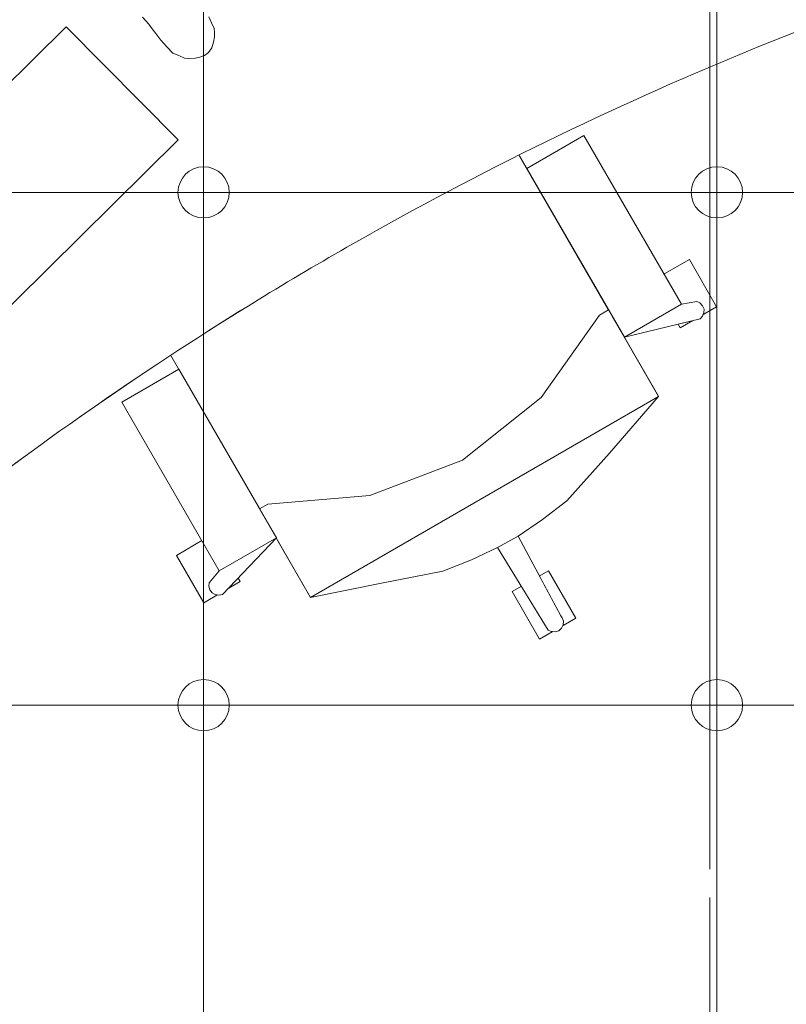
# Model space of a CAD drawing. Header units: metres. Extents: x -45 to 152, y -127 to 99.
# Tile 152 of 256: x -29.157 to -28.26, y -16.075 to -14.923. Entities that reach past the tile are written whole.
import ezdxf

# ---------------------------------------------------------------- set-up
doc = ezdxf.new("R2010")
doc.units = ezdxf.units.M
for name, pattern in [('Achsen 01', [5.291531, 3.175, -1.058062, 0.352704, -0.705764]), ('gestrichelt - 01', [2, 1, -1]), ('Raster 01', [2, 1, -1])]:
    doc.linetypes.add(name, pattern=pattern)
for name, color, linetype, lineweight in [('036_Bodenbelagarbeiten-350 Doppelbodenelement', 7, 'Continuous', 9), ('_1.35m (3D)', 7, 'Continuous', 9), ('_GRU (2D)', 7, 'Continuous', 9), ('_OG 2 (2D)', 7, 'Continuous', 9)]:
    doc.layers.add(name, color=color, linetype=linetype, lineweight=lineweight)
for name, color, linetype, lineweight, true_color in [('ACTES-Einrichtung Aufsicht.', 7, 'Continuous', 9, 0xa6a6a6), ('AV1-Achsen', 1, 'Achsen 01', 18, 0xff0000), ('AV1-Bewegungsfläche', 7, 'gestrichelt - 01', 9, 0xd9d9d9), ('AV1-Raster', 7, 'Raster 01', 9, 0xa6a6a6)]:
    doc.layers.add(name, color=color, linetype=linetype, lineweight=lineweight, true_color=true_color)

# ---------------------------------------------------------------- blocks, each defined once
blk = doc.blocks.new('Group-2')
at = {"layer": 'AV1-Raster'}
blk.add_line((-28.35, -22.95), (-28.35, 1.35), dxfattribs=at)
blk = doc.blocks.new('1.35m (3D)')
at = {"layer": 'AV1-Raster', "color": 7}
blk.add_blockref('Group-2', (0, 0), dxfattribs=at)
blk = doc.blocks.new('Group-96')
at = {"color": 255, "transparency": 33554559}
blk.add_wipeout([(-28.5808, -15.592), (-28.5383, -15.5678), (-28.5066, -15.6234), (-28.549, -15.6477)], dxfattribs=at).dxf.layer = 'ACTES-Einrichtung Aufsicht.'
at = {"layer": 'ACTES-Einrichtung Aufsicht.', "flags": 128}
blk.add_lwpolyline([(-28.5808, -15.592), (-28.5383, -15.5678), (-28.5066, -15.6234), (-28.549, -15.6477)], close=True, dxfattribs=at)
at = {"color": 255, "transparency": 33554559}
blk.add_wipeout([(-28.8165, -15.5989), (-28.7335, -15.5821), (-28.6621, -15.5682), (-28.6286, -15.555), (-28.598, -15.5407), (-28.574, -15.5272), (-28.5455, -15.5078), (-28.5169, -15.486), (-28.4672, -15.4302), (-28.4097, -15.364)], dxfattribs=at).dxf.layer = 'ACTES-Einrichtung Aufsicht.'
at = {"layer": 'ACTES-Einrichtung Aufsicht.', "flags": 128}
blk.add_lwpolyline([(-28.8165, -15.5989), (-28.7335, -15.5821), (-28.6621, -15.5682), (-28.6286, -15.555), (-28.598, -15.5407), (-28.574, -15.5272), (-28.5455, -15.5078), (-28.5169, -15.486), (-28.4672, -15.4302), (-28.4097, -15.364)], close=True, dxfattribs=at)
at = {"color": 255, "transparency": 33554559}
blk.add_wipeout([(-29.0262, -15.2356), (-28.6194, -15.0007), (-28.4097, -15.364), (-28.8165, -15.5989)], dxfattribs=at).dxf.layer = 'ACTES-Einrichtung Aufsicht.'
at = {"layer": 'ACTES-Einrichtung Aufsicht.', "flags": 128}
blk.add_lwpolyline([(-29.0262, -15.2356), (-28.6194, -15.0007), (-28.4097, -15.364), (-28.8165, -15.5989)], close=True, dxfattribs=at)
at = {"color": 255, "transparency": 33554559}
for points in [[(-28.712, -14.9585), (-28.6694, -14.9342), (-28.6376, -14.99), (-28.6802, -15.0143)], [(-29.0593, -15.1567), (-29.0167, -15.1324), (-28.985, -15.188), (-29.0276, -15.2123)], [(-28.8165, -15.5989), (-28.4097, -15.364), (-28.4683, -15.2624), (-28.4788, -15.2685), (-28.5472, -15.3652), (-28.6389, -15.4383), (-28.7474, -15.4796), (-28.8667, -15.4898), (-28.8763, -15.4953)], [(-28.8988, -15.5803), (-28.9412, -15.6051), (-28.9735, -15.5498), (-28.9311, -15.525)]]:
    blk.add_wipeout(points, dxfattribs=at).dxf.layer = 'ACTES-Einrichtung Aufsicht.'
at = {"layer": 'ACTES-Einrichtung Aufsicht.', "flags": 128}
for points in [[(-28.712, -14.9585), (-28.6694, -14.9342), (-28.6376, -14.99), (-28.6802, -15.0143)], [(-29.0593, -15.1567), (-29.0167, -15.1324), (-28.985, -15.188), (-29.0276, -15.2123)], [(-28.8165, -15.5989), (-28.4097, -15.364), (-28.4683, -15.2624), (-28.4788, -15.2685), (-28.5472, -15.3652), (-28.6389, -15.4383), (-28.7474, -15.4796), (-28.8667, -15.4898), (-28.8763, -15.4953)], [(-28.8988, -15.5803), (-28.9412, -15.6051), (-28.9735, -15.5498), (-28.9311, -15.525)]]:
    blk.add_lwpolyline(points, close=True, dxfattribs=at)
at = {"color": 255, "transparency": 33554559}
for points in [[(-28.6797, -15.0356), (-28.674, -14.9933), (-28.6729, -14.989), (-28.6704, -14.9861), (-28.6663, -14.9839), (-28.6621, -14.9834), (-28.658, -14.9848), (-28.6544, -14.9879), (-28.6524, -14.9914), (-28.6546, -15.021)], [(-28.9898, -15.2146), (-29.0189, -15.2003), (-29.0209, -15.1968), (-29.0217, -15.1923), (-29.0208, -15.188), (-29.0183, -15.1846), (-29.0143, -15.1822), (-29.0105, -15.1814), (-29.0062, -15.1829), (-28.9649, -15.2002)], [(-28.4163, -15.2278), (-28.3737, -15.2035), (-28.342, -15.2591), (-28.3846, -15.2834)], [(-28.8566, -15.5293), (-28.9196, -15.5955), (-28.9236, -15.5964), (-28.9281, -15.5956), (-28.9318, -15.5937), (-28.9343, -15.5901), (-28.9354, -15.5856), (-28.9351, -15.5817), (-28.8708, -15.5048)], [(-28.598, -15.5407), (-28.5389, -15.6372), (-28.5352, -15.6388), (-28.5338, -15.6389), (-28.5306, -15.6391), (-28.5265, -15.6379), (-28.5234, -15.635), (-28.5213, -15.6309), (-28.5208, -15.6269), (-28.5226, -15.6227), (-28.524, -15.6204), (-28.574, -15.5272)]]:
    blk.add_wipeout(points, dxfattribs=at).dxf.layer = 'ACTES-Einrichtung Aufsicht.'
at = {"layer": 'ACTES-Einrichtung Aufsicht.', "flags": 128}
for points in [[(-28.6797, -15.0356), (-28.674, -14.9933), (-28.6729, -14.989), (-28.6704, -14.9861), (-28.6663, -14.9839), (-28.6621, -14.9834), (-28.658, -14.9848), (-28.6544, -14.9879), (-28.6524, -14.9914), (-28.6546, -15.021)], [(-28.9898, -15.2146), (-29.0189, -15.2003), (-29.0209, -15.1968), (-29.0217, -15.1923), (-29.0208, -15.188), (-29.0183, -15.1846), (-29.0143, -15.1822), (-29.0105, -15.1814), (-29.0062, -15.1829), (-28.9649, -15.2002)], [(-28.4163, -15.2278), (-28.3737, -15.2035), (-28.342, -15.2591), (-28.3846, -15.2834)], [(-28.8566, -15.5293), (-28.9196, -15.5955), (-28.9236, -15.5964), (-28.9281, -15.5956), (-28.9318, -15.5937), (-28.9343, -15.5901), (-28.9354, -15.5856), (-28.9351, -15.5817), (-28.8708, -15.5048)], [(-28.598, -15.5407), (-28.5389, -15.6372), (-28.5352, -15.6388), (-28.5338, -15.6389), (-28.5306, -15.6391), (-28.5265, -15.6379), (-28.5234, -15.635), (-28.5213, -15.6309), (-28.5208, -15.6269), (-28.5226, -15.6227), (-28.524, -15.6204), (-28.574, -15.5272)]]:
    blk.add_lwpolyline(points, close=True, dxfattribs=at)
at = {"color": 255, "transparency": 33554559}
for points in [[(-28.4498, -15.2945), (-28.361, -15.273), (-28.3583, -15.27), (-28.3567, -15.2657), (-28.3565, -15.2616), (-28.3583, -15.2576), (-28.3617, -15.2544), (-28.3652, -15.2527), (-28.464, -15.2699)], [(-28.8566, -15.5293), (-28.9234, -15.5679), (-29.0374, -15.3705), (-28.9706, -15.3319)]]:
    blk.add_wipeout(points, dxfattribs=at).dxf.layer = 'ACTES-Einrichtung Aufsicht.'
at = {"layer": 'ACTES-Einrichtung Aufsicht.', "flags": 128}
for points in [[(-28.4498, -15.2945), (-28.361, -15.273), (-28.3583, -15.27), (-28.3567, -15.2657), (-28.3565, -15.2616), (-28.3583, -15.2576), (-28.3617, -15.2544), (-28.3652, -15.2527), (-28.464, -15.2699)], [(-28.8566, -15.5293), (-28.9234, -15.5679), (-29.0374, -15.3705), (-28.9706, -15.3319)]]:
    blk.add_lwpolyline(points, close=True, dxfattribs=at)
at = {"color": 255, "transparency": 33554559}
blk.add_wipeout([(-28.5638, -15.0971), (-28.497, -15.0585), (-28.3831, -15.2559), (-28.4498, -15.2945)], dxfattribs=at).dxf.layer = 'ACTES-Einrichtung Aufsicht.'
at = {"layer": 'ACTES-Einrichtung Aufsicht.', "flags": 128}
blk.add_lwpolyline([(-28.5638, -15.0971), (-28.497, -15.0585), (-28.3831, -15.2559), (-28.4498, -15.2945)], close=True, dxfattribs=at)
at = {"layer": 'AV1-Bewegungsfläche', "color": 9, "flags": 128}
blk.add_lwpolyline([(-27.3273, -15.6648), (-27.8229, -14.7962, 0.063875), (-28.7673, -15.1853, 0.008083), (-28.8778, -15.2507, 0.055453), (-29.5784, -15.7958), (-29.1925, -16.4854), (-29.0877, -16.6691)], format="xyb", close=True, dxfattribs=at)
at = {"color": 255, "transparency": 33554687}
blk.add_wipeout([(-28.7673, -15.1853), (-28.7812, -15.1933), (-28.7951, -15.2013), (-28.809, -15.2094), (-28.8228, -15.2176), (-28.8366, -15.2258), (-28.8504, -15.234), (-28.8641, -15.2423), (-28.8778, -15.2507), (-28.9717, -15.3101), (-29.064, -15.3722), (-29.1545, -15.4367), (-29.2432, -15.5038), (-29.33, -15.5733), (-29.4148, -15.6451), (-29.4976, -15.7193), (-29.5784, -15.7958), (-29.5855, -15.7994), (-29.5931, -15.8018), (-29.601, -15.803), (-29.609, -15.8029), (-29.6168, -15.8015), (-29.6244, -15.7989), (-29.6314, -15.7952), (-29.6378, -15.7903), (-29.6378, -15.7903), (-29.6379, -15.7903), (-29.6379, -15.7902), (-29.638, -15.7902), (-29.638, -15.7901), (-29.6381, -15.7901), (-29.6381, -15.79), (-29.6382, -15.79), (-30.4235, -15.0874), (-30.43, -15.0801), (-30.435, -15.0718), (-30.4382, -15.0626), (-30.4397, -15.053), (-30.4392, -15.0433), (-30.4369, -15.0338), (-30.4328, -15.025), (-30.427, -15.0171), (-30.1863, -14.7707), (-29.9267, -14.5441), (-29.65, -14.3388), (-29.3579, -14.1561), (-29.0521, -13.9972), (-28.7348, -13.8631), (-28.4078, -13.7545), (-28.0732, -13.6723), (-28.0731, -13.6723), (-28.0731, -13.6722), (-28.073, -13.6722), (-28.0729, -13.6722), (-28.0728, -13.6722), (-28.0728, -13.6722), (-28.0727, -13.6722), (-28.0726, -13.6722), (-28.0732, -13.6723), (-28.0635, -13.6713), (-28.0538, -13.6723), (-28.0445, -13.6751), (-28.0359, -13.6796), (-28.0284, -13.6858), (-28.0221, -13.6932), (-28.0175, -13.7018), (-28.0146, -13.7111), (-27.7987, -14.7425), (-27.7977, -14.7503), (-27.7979, -14.7582), (-27.7994, -14.7659), (-27.8021, -14.7733), (-27.8058, -14.7802), (-27.8106, -14.7864), (-27.8164, -14.7918), (-27.8229, -14.7962), (-27.9459, -14.8315), (-28.0678, -14.8706), (-28.1884, -14.9137), (-28.3075, -14.9606), (-28.4251, -15.0112), (-28.541, -15.0656), (-28.6551, -15.1237)], dxfattribs=at).dxf.layer = 'ACTES-Einrichtung Aufsicht.'
at = {"layer": 'ACTES-Einrichtung Aufsicht.', "transparency": 33554534, "flags": 128}
blk.add_lwpolyline([(-28.7673, -15.1853, 0.008083), (-28.8778, -15.2507, 0.055453), (-29.5784, -15.7958, -0.330906), (-29.6378, -15.7903, 0.002569), (-29.6382, -15.79), (-30.4235, -15.0874, -0.41107), (-30.427, -15.0171, -0.160224), (-28.0732, -13.6723, -0.00305), (-28.0726, -13.6722), (-28.0732, -13.6723, -0.411112), (-28.0146, -13.7111), (-27.7987, -14.7425, -0.325472), (-27.8229, -14.7962, 0.063875)], format="xyb", close=True, dxfattribs=at)
at = {"color": 255, "transparency": 33554559}
blk.add_wipeout([(-29.4443, -15.27), (-29.1022, -14.9314), (-28.9713, -15.0636), (-29.3134, -15.4022)], dxfattribs=at).dxf.layer = 'ACTES-Einrichtung Aufsicht.'
at = {"layer": 'ACTES-Einrichtung Aufsicht.', "flags": 128}
blk.add_lwpolyline([(-29.4443, -15.27), (-29.1022, -14.9314), (-28.9713, -15.0636), (-29.3134, -15.4022)], close=True, dxfattribs=at)
at = {"color": 255, "transparency": 33554559}
blk.add_wipeout([(-29.013, -14.92), (-29.0057, -14.9282), (-29.0016, -14.9337), (-28.9976, -14.9393), (-28.9918, -14.947), (-28.9847, -14.9548), (-28.9775, -14.962), (-28.9707, -14.965), (-28.9639, -14.9681), (-28.9591, -14.9683), (-28.9511, -14.968), (-28.9461, -14.9669), (-28.9408, -14.9647), (-28.9361, -14.9612), (-28.9322, -14.9559), (-28.9299, -14.9493), (-28.9289, -14.943), (-28.9291, -14.9381), (-28.9293, -14.9333), (-28.9325, -14.9265), (-28.9356, -14.9197), (-28.9443, -14.9115), (-28.9515, -14.9049), (-28.9584, -14.8998), (-28.9641, -14.8958), (-28.9722, -14.8897), (-28.9778, -14.8845), (-28.9828, -14.8805), (-28.9895, -14.8768), (-28.9933, -14.8758), (-28.9978, -14.8754), (-29.002, -14.8756), (-29.0051, -14.8766), (-29.0088, -14.8781), (-29.0115, -14.8799), (-29.0148, -14.883), (-29.0164, -14.8845), (-29.0193, -14.8882), (-29.0207, -14.8913), (-29.0221, -14.8959), (-29.0222, -14.898), (-29.022, -14.9036), (-29.0207, -14.9087), (-29.019, -14.9124), (-29.0171, -14.915)], dxfattribs=at).dxf.layer = 'ACTES-Einrichtung Aufsicht.'
at = {"layer": 'ACTES-Einrichtung Aufsicht.', "flags": 128}
blk.add_lwpolyline([(-29.013, -14.92), (-29.0057, -14.9282), (-29.0016, -14.9337), (-28.9976, -14.9393), (-28.9918, -14.947), (-28.9847, -14.9548), (-28.9775, -14.962), (-28.9707, -14.965), (-28.9639, -14.9681), (-28.9591, -14.9683), (-28.9511, -14.968), (-28.9461, -14.9669), (-28.9408, -14.9647), (-28.9361, -14.9612), (-28.9322, -14.9559), (-28.9299, -14.9493), (-28.9289, -14.943), (-28.9291, -14.9381), (-28.9293, -14.9333), (-28.9325, -14.9265), (-28.9356, -14.9197)], dxfattribs=at)
blk = doc.blocks.new('Group-101')
at = {"layer": 'ACTES-Einrichtung Aufsicht.', "color": 7}
blk.add_blockref('Group-96', (0, 0), dxfattribs=at)
blk = doc.blocks.new('OG 2 (2D)')
at = {"layer": 'ACTES-Einrichtung Aufsicht.'}
blk.add_blockref('Group-101', (0, 0), dxfattribs=at)
at = {"layer": '036_Bodenbelagarbeiten-350 Doppelbodenelement', "color": 230, "linetype": 'Continuous', "flags": 128}
for points in [[(-29.5416, -14.525), (-28.9416, -14.525), (-28.9416, -15.125), (-29.5416, -15.125)], [(-28.9416, -14.525), (-28.3416, -14.525), (-28.3416, -15.125), (-28.9416, -15.125)], [(-28.3416, -14.525), (-27.7416, -14.525), (-27.7416, -15.125), (-28.3416, -15.125)], [(-29.5416, -15.125), (-28.9416, -15.125), (-28.9416, -15.725), (-29.5416, -15.725)], [(-28.9416, -15.125), (-28.3416, -15.125), (-28.3416, -15.725), (-28.9416, -15.725)], [(-28.3416, -15.125), (-27.7416, -15.125), (-27.7416, -15.725), (-28.3416, -15.725)], [(-29.5416, -15.725), (-28.9416, -15.725), (-28.9416, -16.325), (-29.5416, -16.325)], [(-28.9416, -15.725), (-28.3416, -15.725), (-28.3416, -16.325), (-28.9416, -16.325)], [(-28.3416, -15.725), (-27.7416, -15.725), (-27.7416, -16.325), (-28.3416, -16.325)]]:
    blk.add_lwpolyline(points, close=True, dxfattribs=at)
at = {"layer": '036_Bodenbelagarbeiten-350 Doppelbodenelement', "color": 230, "lineweight": 18}
for centre in [(-28.9416, -15.125), (-28.3416, -15.125), (-28.9416, -15.725), (-28.3416, -15.725)]:
    blk.add_circle(centre, 0.03, dxfattribs=at)
blk = doc.blocks.new('Group-734')
at = {"layer": 'AV1-Achsen'}
blk.add_line((-28.35, -26.5), (-28.35, 4.9), dxfattribs=at)
blk = doc.blocks.new('GRU (2D)')
at = {"layer": 'AV1-Achsen', "color": 7}
blk.add_blockref('Group-734', (0, 0), dxfattribs=at)

msp = doc.modelspace()

# ---------------------------------------------------------------- block references
at = {"layer": '_1.35m (3D)'}
msp.add_blockref('1.35m (3D)', (0, 0), dxfattribs=at)

# ---------------------------------------------------------------- next in the draw order: block references
at = {"layer": '_OG 2 (2D)'}
msp.add_blockref('OG 2 (2D)', (0, 0), dxfattribs=at)

# ---------------------------------------------------------------- next in the draw order: block references
at = {"layer": '_GRU (2D)'}
msp.add_blockref('GRU (2D)', (0, 0), dxfattribs=at)

doc.saveas('drawing.dxf')
